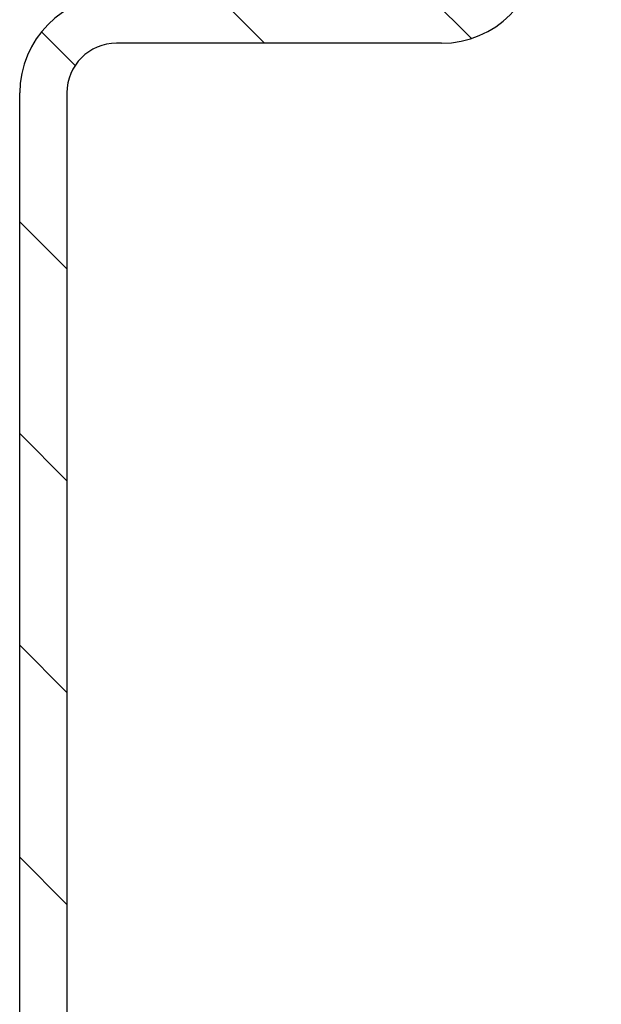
# Model space of a CAD drawing. Header units: millimetres. Extents: x -8500 to 4200, y 0 to 5940.
# Tile 163 of 256: x -2644 to -2625, y 729 to 760. Entities that reach past the tile are written whole.
import ezdxf

# ---------------------------------------------------------------- set-up
doc = ezdxf.new("R2010")
doc.units = ezdxf.units.MM
doc.layers.add('152', color=250, linetype='Continuous')

msp = doc.modelspace()

# ---------------------------------------------------------------- hatches: boundary and pattern name
at = {"layer": '152', "linetype": 'Continuous', "lineweight": -3}
h = msp.add_hatch(dxfattribs=at)
h.set_pattern_fill('ANSI31', color=256, scale=1.5, angle=89.9544, style=0)
h.set_pattern_definition([(134.95437, (-8500, 0), (-3.3702767, -3.3649133), [])])
edge = h.paths.add_edge_path(flags=0)
edge.add_line((-2577.017, 682.019), (-2625.857, 682.019))
edge.add_arc((-2625.857, 685.099), 3.08, 180, 270, ccw=False)
edge.add_line((-2628.937, 685.099), (-2628.937, 725.439))
edge.add_arc((-2630.517, 725.439), 1.58, 0, 90)
edge.add_line((-2630.517, 727.019), (-2638.47, 727.019))
edge.add_arc((-2638.47, 725.439), 1.58, 90, 185)
edge.add_line((-2640.044, 725.301), (-2639.445, 718.465))
edge.add_arc((-2641.687, 718.269), 2.25, -180, 5, ccw=False)
edge.add_line((-2643.937, 718.269), (-2643.937, 757.939))
edge.add_arc((-2640.857, 757.939), 3.08, 90, 180, ccw=False)
edge.add_line((-2640.857, 761.019), (-2630.517, 761.019))
edge.add_arc((-2630.517, 762.599), 1.58, 270, 360)
edge.add_line((-2628.937, 762.599), (-2628.937, 787.939))
edge.add_arc((-2625.857, 787.939), 3.08, 90, 180, ccw=False)
edge.add_line((-2625.857, 791.019), (-2605.017, 791.019))
edge.add_arc((-2605.017, 787.939), 3.08, 0, 90, ccw=False)
edge.add_line((-2601.937, 787.939), (-2601.937, 781.019))
edge.add_line((-2601.937, 781.019), (-2603.437, 781.019))
edge.add_line((-2603.437, 781.019), (-2603.437, 787.939))
edge.add_arc((-2605.017, 787.939), 1.58, 0, 90)
edge.add_line((-2605.017, 789.519), (-2625.857, 789.519))
edge.add_arc((-2625.857, 787.939), 1.58, 90, 180)
edge.add_line((-2627.437, 787.939), (-2627.437, 762.599))
edge.add_arc((-2630.517, 762.599), 3.08, 270, 360, ccw=False)
edge.add_line((-2630.517, 759.519), (-2640.857, 759.519))
edge.add_arc((-2640.857, 757.939), 1.58, 90, 180)
edge.add_line((-2642.437, 757.939), (-2642.437, 718.269))
edge.add_arc((-2641.687, 718.269), 0.75, 180, 365)
edge.add_line((-2640.94, 718.334), (-2641.538, 725.17))
edge.add_arc((-2638.47, 725.439), 3.08, 90, 185, ccw=False)
edge.add_line((-2638.47, 728.519), (-2630.517, 728.519))
edge.add_arc((-2630.517, 725.439), 3.08, 0, 90, ccw=False)
edge.add_line((-2627.437, 725.439), (-2627.437, 685.099))
edge.add_arc((-2625.857, 685.099), 1.58, 180, 270)
edge.add_line((-2625.857, 683.519), (-2577.017, 683.519))
edge.add_arc((-2577.017, 685.099), 1.58, 270, 360)
edge.add_line((-2575.437, 685.099), (-2575.437, 697.019))
edge.add_line((-2575.437, 697.019), (-2573.937, 697.019))
edge.add_line((-2573.937, 697.019), (-2573.937, 685.099))
edge.add_arc((-2577.017, 685.099), 3.08, 270, 360, ccw=False)

# ---------------------------------------------------------------- linework, layer by layer
for p, q in [((-2630.517, 759.519), (-2640.857, 759.519)), ((-2643.937, 718.269), (-2643.937, 757.939)), ((-2642.437, 757.939), (-2642.437, 718.269))]:
    msp.add_line(p, q, dxfattribs=at)
for centre, radius, start, end in [((-2630.517, 762.599), 3.08, 270, 0), ((-2640.857, 757.939), 3.08, 90, 180), ((-2640.857, 757.939), 1.58, 90, 180)]:
    msp.add_arc(centre, radius, start, end, dxfattribs=at)

doc.saveas('drawing.dxf')
